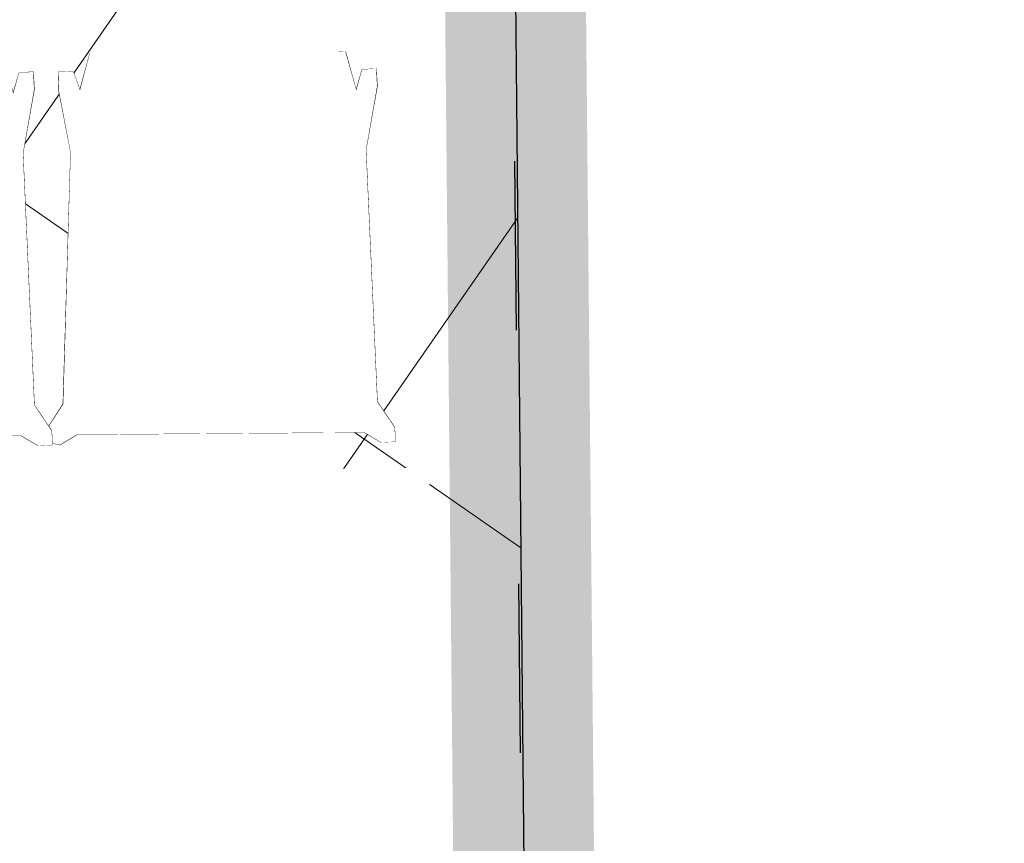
# Model space of a CAD drawing. Extents: x 8014 to 6635291, y -5609 to 5765892.
# Tile 60 of 158: x 6601167.27 to 6601168.66, y 5731804.82 to 5731805.98. Entities that reach past the tile are written whole.
import ezdxf

# ---------------------------------------------------------------- set-up
doc = ezdxf.new("R2010")
doc.units = 0
doc.header["$PDSIZE"] = 0.75
doc.linetypes.add('ACAD_ISO03W100', pattern=[30, 12, -18])
doc.linetypes.add('HIDDEN', pattern=[0.375, 0.25, -0.125])
doc.layers.get('0').update_dxf_attribs({"linetype": 'CONTINUOUS'})
doc.layers.get('Defpoints').update_dxf_attribs({"linetype": 'CONTINUOUS'})
for name, color, linetype in [('A-SZRAF- DROGI', 130, 'CONTINUOUS'), ('a_budynek', 10, 'CONTINUOUS'), ('a_chodnik', 31, 'CONTINUOUS'), ('a_zieleń', 80, 'CONTINUOUS'), ('Wymiarowanie', 7, 'CONTINUOUS')]:
    doc.layers.add(name, color=color, linetype=linetype)
doc.layers.add('AP_HATCH_DROGI', color=7, linetype='CONTINUOUS', lineweight=15, true_color=0x949494)
doc.layers.add('MEBLE PKN', color=7, linetype='CONTINUOUS', lineweight=20)
doc.layers.add('T_str.ochr.8m', color=40, linetype='HIDDEN', lineweight=60)
doc.styles.add('Romand', font='romand.shx', dxfattribs={"width": 0.8})
doc.styles.add('ROMANS', font='romans.shx', dxfattribs={"width": 0.7})
doc.dimstyles.new('DIM500', dxfattribs={"dimscale": 40, "dimtxt": 0.03, "dimasz": 0.01, "dimexe": 0, "dimexo": 0, "dimgap": 0.02, "dimtad": 1, "dimzin": 9, "dimdsep": 46, "dimtxsty": 'ROMANS', "dimblk": 'TICK1', "dimcen": 0, "dimse1": 1, "dimse2": 1, "dimclrd": 256, "dimclre": 7, "dimclrt": 6, "dimazin": 0, "dimtfac": 1, "dimtdec": 4, "dimtix": 1, "dimtmove": 2, "dimatfit": 3, "dimldrblk": 'TICK1', "dimfxl": 1, "dimtolj": 1, "dimtzin": 9, "dimarcsym": 0})

# ---------------------------------------------------------------- blocks, each defined once
blk = doc.blocks.new('TICK1')
at = {"color": 0}
for p, q in [((0, -1.4), (0, 1.4)), ((0, 1.110223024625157e-16), (-0.9999999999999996, 1.110223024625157e-16))]:
    blk.add_line(p, q, dxfattribs=at)
at = {"color": 2}
blk.add_line((-0.9999999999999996, -0.9999999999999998), (1, 1), dxfattribs=at)
blk = doc.blocks.new('*D86')
at = {"layer": 'Defpoints', "color": 0}
for p in [(6601183.709523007, 5731807.194782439), (6601167.964858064, 5731806.560914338), (6601167.99356836, 5731803.54587761)]:
    blk.add_point(p, dxfattribs=at)
at = {"layer": 'Wymiarowanie', "lineweight": -2}
blk.add_line((6601183.34285929, 5731803.692039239), (6601168.393550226, 5731803.549686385), dxfattribs=at)
at = {"layer": 'Wymiarowanie', "lineweight": -2, "xscale": 0.4, "yscale": 0.4, "zscale": 0.4}
for p, rotation in [((6601183.742841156, 5731803.695848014), 0.5455751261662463), ((6601167.99356836, 5731803.54587761), 180.5455751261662)]:
    blk.add_blockref('TICK1', p, dxfattribs=dict(at, rotation=rotation))
at = {"layer": 'Wymiarowanie', "color": 6, "insert": (6601175.854874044, 5731805.020799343), "char_height": 1.2, "attachment_point": 5, "rotation": 0.5455751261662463, "style": 'Romand'}
blk.add_mtext('\\A1;15.75', dxfattribs=at)
blk = doc.blocks.new('Z$W@#18078')
at = {"linetype": 'Continuous', "lineweight": 0}
for p, q in [((121.2145860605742, 52.87430174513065), (119.9638104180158, 54.96260511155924)), ((125.3526789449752, 52.88995703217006), (122.2077639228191, 54.98516300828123)), ((121.0425902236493, 51.01502562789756), (119.6002130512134, 53.42315517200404)), ((170.1353272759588, 53.13265084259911), (161.106101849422, 51.49785543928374)), ((172.6327333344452, 53.01920147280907), (170.1353272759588, 53.13265084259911)), ((121.0822666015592, 46.52608018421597), (121.136296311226, 52.87441639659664)), ((121.1058025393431, 46.51443393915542), (121.159820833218, 52.85811928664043)), ((121.159820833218, 52.85811928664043), (121.136296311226, 52.87441639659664)), ((121.136296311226, 52.87441639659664), (121.2145860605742, 52.87430174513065)), ((121.159820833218, 52.85811928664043), (121.2243129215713, 52.8579997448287)), ((161.4822621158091, 51.20570872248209), (121.2243129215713, 52.8579997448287)), ((161.106101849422, 51.49785543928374), (125.3526789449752, 52.88995703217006)), ((166.0494697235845, 51.15508195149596), (172.6327333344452, 53.01920147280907)), ((172.6327333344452, 53.01920147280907), (172.5251946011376, 51.01923266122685)), ((120.9707894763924, 10.20466600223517), (121.0425902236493, 51.01502562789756)), ((161.106101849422, 51.49785543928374), (161.470810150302, 51.21395340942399)), ((161.4055930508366, 49.21337687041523), (161.4760214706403, 50.49487381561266)), ((161.470810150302, 51.21395340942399), (161.5876151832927, 51.31978798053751)), ((161.4822621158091, 51.20570872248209), (161.470810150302, 51.21395340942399)), ((161.470810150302, 51.21395340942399), (161.5879001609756, 51.21245047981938)), ((161.4760214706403, 50.49487381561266), (161.4822621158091, 51.20570872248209)), ((162.3239936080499, 51.20298984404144), (161.5876151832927, 51.31978798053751)), ((161.5876151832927, 51.31978798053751), (162.0854438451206, 51.20606416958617)), ((161.5885114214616, 51.01241913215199), (161.5879001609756, 51.21245047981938)), ((161.5879001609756, 51.21245047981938), (162.0854438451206, 51.20606416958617)), ((162.0854438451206, 51.20606416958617), (172.8969337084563, 48.73639835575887)), ((166.0494697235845, 51.15508195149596), (162.3239936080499, 51.20298984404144)), ((169.88490482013, 50.09402648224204), (166.0494697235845, 51.15508195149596)), ((172.5251946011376, 51.01923266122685), (169.88490482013, 50.09402648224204)), ((161.4315401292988, 49.23483497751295), (161.4055930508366, 49.21337687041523)), ((161.4055930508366, 49.21337687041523), (161.4649634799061, 49.21094445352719)), ((161.4649634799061, 49.21094445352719), (161.4315401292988, 49.23483497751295)), ((161.4640149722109, 49.09070673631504), (161.4543578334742, 47.8665181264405)), ((161.4646242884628, 49.16794680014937), (161.4640149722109, 49.09070673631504)), ((161.4649634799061, 49.21094445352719), (161.4646242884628, 49.16794680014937)), ((161.5530142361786, 48.98924367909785), (161.4646242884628, 49.16794680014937)), ((161.4649634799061, 49.21094445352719), (161.5616785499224, 48.97936606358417)), ((161.5582651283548, 49.10243844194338), (161.4649634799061, 49.21094445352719)), ((161.6413953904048, 49.00576133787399), (161.5582651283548, 49.10243844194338)), ((175.0481297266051, 48.66564407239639), (169.88490482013, 50.09402648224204)), ((161.4543578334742, 47.8665181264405), (161.4431330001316, 46.44360047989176)), ((161.4543578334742, 47.8665181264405), (161.6048331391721, 42.93879252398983)), ((165.9464308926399, 48.27251764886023), (164.259717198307, 48.51744437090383)), ((169.5873004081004, 47.49918948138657), (165.9464308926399, 48.27251764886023)), ((172.8969337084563, 48.73639835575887), (173.0434249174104, 48.73154292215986)), ((172.8969337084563, 48.73639835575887), (173.1448690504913, 38.83768257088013)), ((173.0434249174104, 48.73154292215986), (173.1897757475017, 48.72696869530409)), ((173.1897757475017, 48.72696869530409), (173.3055599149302, 44.99681445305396)), ((173.1897757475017, 48.72696869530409), (173.2804557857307, 45.3544857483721)), ((173.1897757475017, 48.72696869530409), (175.0481297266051, 48.66564407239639)), ((175.0510516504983, 48.66483573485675), (174.9876896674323, 46.66212298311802)), ((175.0510516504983, 48.66483573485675), (175.0481297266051, 48.66564407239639)), ((121.0424678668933, 40.16480341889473), (121.0822666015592, 46.52608018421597)), ((121.0660151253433, 40.15776928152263), (121.1058025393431, 46.51443393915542)), ((161.4431330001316, 46.44360047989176), (161.4033455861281, 40.08693582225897)), ((174.9876896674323, 46.66212298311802), (174.5343390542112, 42.34596168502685)), ((174.538432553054, 44.67952566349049), (174.9876896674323, 46.66212298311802)), ((174.9876896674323, 46.66212298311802), (174.9310564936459, 14.36804881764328)), ((173.3055599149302, 44.99681445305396), (173.2804557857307, 45.3544857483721)), ((173.3055599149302, 44.99681445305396), (173.2928194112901, 44.894681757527)), ((173.2979334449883, 44.70449379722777), (173.3055599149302, 44.99681445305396)), ((173.3055599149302, 44.99681445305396), (173.3432518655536, 43.01909714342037)), ((173.4175940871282, 39.73320146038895), (174.538432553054, 44.67952566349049)), ((174.5343390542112, 42.34596168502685), (174.538432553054, 44.67952566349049)), ((161.6048331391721, 42.93879252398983), (161.7245738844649, 34.68835718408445)), ((173.3434943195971, 43.00806724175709), (173.3432518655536, 43.01909714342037)), ((173.3439675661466, 42.98653795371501), (173.3434833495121, 43.00450169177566)), ((173.3439675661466, 42.98653795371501), (173.3438783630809, 42.98384280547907)), ((173.3442942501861, 42.97441844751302), (173.3438783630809, 42.98384280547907)), ((173.3446882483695, 42.95375213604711), (173.3442942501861, 42.97441844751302)), ((173.4245283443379, 38.76591482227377), (173.3446882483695, 42.95375213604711)), ((174.5343390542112, 42.34596168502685), (173.4930003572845, 32.43181212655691)), ((173.4088365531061, 40.5791166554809), (173.4175940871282, 39.73320146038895)), ((121.0169126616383, 33.79570084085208), (121.0424678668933, 40.16480341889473)), ((121.0404713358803, 33.79331756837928), (121.0660151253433, 40.15776928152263)), ((161.4033455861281, 40.08693582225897), (161.3778017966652, 33.72248410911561)), ((173.4177293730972, 39.71149253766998), (173.4175940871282, 39.73320146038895)), ((173.4232682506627, 39.18376305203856), (173.4177293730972, 39.71149253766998)), ((173.4232682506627, 39.18376305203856), (173.461613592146, 36.82419243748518)), ((173.4310583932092, 38.42439861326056), (173.4232682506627, 39.18376305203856)), ((173.1448690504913, 38.83768257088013), (173.1660459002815, 34.64376541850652)), ((173.4245283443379, 38.76591482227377), (173.4310583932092, 38.42439861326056)), ((173.4312288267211, 38.41292793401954), (173.461613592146, 36.82419243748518)), ((173.4466548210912, 36.91928551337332), (173.4312288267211, 38.41292793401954)), ((173.1660459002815, 34.64376541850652), (173.4380338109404, 36.65023956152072)), ((173.4370462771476, 36.64295445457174), (173.481537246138, 30.55239527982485)), ((173.4380338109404, 36.65023956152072), (173.4486264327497, 36.7283820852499)), ((173.4380338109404, 36.65023956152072), (173.4689912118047, 34.32127352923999)), ((173.4466548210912, 36.91928551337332), (173.4486264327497, 36.7283820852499)), ((173.461613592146, 36.82419243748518), (173.4466548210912, 36.91928551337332)), ((173.4486264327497, 36.7283820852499), (173.461613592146, 36.82419243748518)), ((173.4486264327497, 36.7283820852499), (173.4665720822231, 34.99077573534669)), ((173.461613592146, 36.82419243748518), (173.4665720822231, 34.99077573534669)), ((173.4665720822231, 34.99077573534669), (173.4863597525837, 32.95441157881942)), ((173.4665720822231, 34.99077573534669), (173.4813257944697, 30.51772704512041)), ((121.0057687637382, 27.42396614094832), (121.0169126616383, 33.79570084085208)), ((121.0293389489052, 27.42627249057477), (121.0404713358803, 33.79331756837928)), ((161.3778017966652, 33.72248410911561), (161.3666693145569, 27.35540027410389)), ((161.7245738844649, 34.68835718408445), (161.7100565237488, 26.43697239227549)), ((173.1660459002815, 34.64376541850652), (173.1948237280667, 28.93584769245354)), ((173.1660459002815, 34.64376541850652), (173.4651582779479, 29.00081897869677)), ((173.4693648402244, 34.21024421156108), (173.4689912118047, 34.32127352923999)), ((173.4816253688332, 30.56684330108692), (173.4693648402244, 34.21024421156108)), ((173.4930003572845, 32.43181212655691), (173.4816253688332, 30.56684330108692)), ((173.4916095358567, 32.56648082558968), (173.4863597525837, 32.95441157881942)), ((173.4916095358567, 32.56648082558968), (173.4930003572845, 32.43181212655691)), ((173.4651582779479, 29.00081897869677), (173.4794846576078, 30.21633759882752)), ((173.4794846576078, 30.21633759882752), (173.4713451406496, 28.88409985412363)), ((173.4794846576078, 30.21633759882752), (173.4819150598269, 30.39737633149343)), ((173.4794846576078, 30.21633759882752), (173.4834509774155, 28.74987173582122)), ((173.4797215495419, 30.40855011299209), (173.4797917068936, 30.4654753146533)), ((173.4819150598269, 30.39737633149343), (173.4797215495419, 30.40855011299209)), ((173.4817961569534, 30.51248731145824), (173.4797917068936, 30.4654753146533)), ((173.4816253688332, 30.56684330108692), (173.4813257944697, 30.51772704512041)), ((173.4813257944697, 30.51772704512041), (173.4817961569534, 30.51248731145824)), ((174.4938050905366, 19.23893240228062), (173.4817961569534, 30.51248731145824)), ((173.4834509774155, 28.74987173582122), (173.4819150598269, 30.39737633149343)), ((173.1948237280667, 28.93584769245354), (173.0468078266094, 19.03500259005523)), ((173.4588123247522, 26.83286714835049), (173.4713451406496, 28.88409985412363)), ((173.4837193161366, 28.65065896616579), (173.4588123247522, 26.83286714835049)), ((173.4651582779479, 29.00081897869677), (173.4713451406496, 28.88409985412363)), ((173.4837193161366, 28.65065896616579), (173.4700015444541, 28.66420050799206)), ((173.4713451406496, 28.88409985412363), (173.4837193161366, 28.65065896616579)), ((173.4834509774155, 28.74987173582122), (173.4837193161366, 28.65065896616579)), ((121.0088939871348, 21.05483192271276), (121.0057687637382, 27.42396614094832)), ((121.0324754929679, 21.0617503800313), (121.0293389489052, 27.42627249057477)), ((161.3666693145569, 27.35540027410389), (161.3698059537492, 20.99091692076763)), ((173.4587638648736, 26.82963881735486), (173.4568045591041, 26.50424444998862)), ((173.4587638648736, 26.82963881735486), (173.4588123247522, 26.83286714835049)), ((161.7100565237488, 26.43697239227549), (161.5612869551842, 18.18704109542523)), ((173.4568045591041, 26.50424444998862), (173.3939769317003, 22.10213507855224)), ((173.4568045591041, 26.50424444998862), (173.443232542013, 24.28283350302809)), ((173.443232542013, 24.28283350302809), (173.3939769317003, 22.10213507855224)), ((174.490411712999, 17.30448368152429), (173.443232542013, 24.28283350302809)), ((121.026300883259, 14.69341171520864), (121.0088939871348, 21.05483192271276)), ((121.0498939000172, 14.70501979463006), (121.0324754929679, 21.0617503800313)), ((161.3698059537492, 20.99091692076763), (161.3872242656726, 14.63414757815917)), ((173.3759212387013, 21.30274529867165), (173.3628448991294, 20.72305391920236)), ((173.3826128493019, 21.27290686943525), (173.3717279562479, 20.47861736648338)), ((173.3929767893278, 22.02915547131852), (173.3759212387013, 21.30274529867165)), ((173.3759212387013, 21.30274529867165), (173.3826128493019, 21.27290686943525)), ((173.3929767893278, 22.02915547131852), (173.3826128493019, 21.27290686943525)), ((173.3826128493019, 21.27290686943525), (174.4887207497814, 16.34052326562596)), ((173.3929767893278, 22.02915547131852), (173.3935584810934, 22.08360897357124)), ((173.3935584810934, 22.08360897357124), (173.3939769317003, 22.10213507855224)), ((173.3717279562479, 20.47861736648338), (173.3166449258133, 18.67138713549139)), ((173.3550878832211, 20.36860128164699), (173.3166449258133, 18.67138713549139)), ((173.3550878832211, 20.36860128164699), (173.3558144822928, 20.37340520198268)), ((173.3717279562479, 20.47861736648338), (173.3557273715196, 20.40752665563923)), ((173.3558144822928, 20.37340520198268), (173.3717279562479, 20.47861736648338)), ((173.3567451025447, 20.42685988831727), (173.3581605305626, 20.47531292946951)), ((173.3581605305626, 20.47531292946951), (173.358225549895, 20.47812784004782)), ((173.3642012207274, 20.68573179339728), (173.358225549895, 20.47812784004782)), ((173.3628448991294, 20.72305391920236), (173.3642012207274, 20.68573179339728)), ((173.3642012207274, 20.68573179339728), (173.3717279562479, 20.47861736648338)), ((161.5612869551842, 18.18704109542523), (161.3932722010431, 13.25331389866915)), ((173.0468078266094, 19.03500259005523), (172.8329262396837, 12.30110972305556)), ((173.3125721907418, 18.49441631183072), (173.1314130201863, 12.49566433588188)), ((173.3125721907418, 18.49441631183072), (173.2593687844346, 16.1358118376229)), ((173.3125721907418, 18.49441631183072), (173.3142828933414, 18.57025489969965)), ((173.3142828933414, 18.57025489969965), (173.3163746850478, 18.63983851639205)), ((173.3163746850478, 18.63983851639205), (173.3166449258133, 18.67138713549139)), ((174.490411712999, 17.30448368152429), (174.4938050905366, 19.23893240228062)), ((174.9310564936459, 14.36804881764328), (174.4938050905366, 19.23893240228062)), ((174.9310564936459, 14.36804881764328), (174.490411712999, 17.30448368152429)), ((173.2593687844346, 16.1358118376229), (173.1314130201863, 12.49566433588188)), ((174.4860860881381, 14.83859258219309), (173.2593687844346, 16.1358118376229)), ((174.4860860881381, 14.83859258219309), (174.4887207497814, 16.34052326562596)), ((174.4887207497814, 16.34052326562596), (174.9310564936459, 14.36804881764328)), ((121.0580023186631, 8.344947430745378), (121.026300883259, 14.69341171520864)), ((121.0816067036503, 8.361186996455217), (121.0498939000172, 14.70501979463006)), ((161.3872242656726, 14.63414757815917), (161.3932722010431, 13.25331389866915)), ((174.9310564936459, 14.36804881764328), (174.4860860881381, 14.83859258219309)), ((174.9310564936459, 14.36804881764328), (174.9873769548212, 12.36511981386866)), ((161.3932722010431, 13.25331389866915), (161.3988739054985, 11.97436138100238)), ((164.2397669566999, 12.57857472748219), (165.8841405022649, 12.78941761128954)), ((169.5114237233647, 13.54656145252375), (165.8841405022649, 12.78941761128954)), ((161.3673521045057, 11.86556379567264), (161.3399633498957, 11.86454057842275)), ((161.4058054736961, 10.58279150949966), (161.3399633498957, 11.86454057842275)), ((161.3993451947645, 11.86675902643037), (161.3673521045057, 11.86556379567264)), ((161.3679839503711, 11.84450885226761), (161.3993451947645, 11.86675902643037)), ((161.3988739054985, 11.97436138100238), (161.4867562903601, 12.13819134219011)), ((161.3988739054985, 11.97436138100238), (161.3993451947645, 11.86675902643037)), ((161.492503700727, 11.99140534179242), (161.3993451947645, 11.86675902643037)), ((161.5739463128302, 12.10037576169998), (161.492503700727, 11.99140534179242)), ((172.8329262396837, 12.30110972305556), (161.5168061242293, 10.2270796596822)), ((169.4985665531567, 10.86743764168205), (174.9873769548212, 12.36511981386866)), ((172.9794400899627, 12.30547850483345), (172.8329262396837, 12.30110972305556)), ((173.1254265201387, 12.30925128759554), (172.9794400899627, 12.30547850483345)), ((174.9873769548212, 12.36511981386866), (173.1254265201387, 12.30925128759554)), ((173.1254265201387, 12.30925128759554), (173.1272796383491, 12.35158447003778)), ((173.1282062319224, 12.38913921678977), (173.1272796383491, 12.35158447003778)), ((173.1282062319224, 12.38913921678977), (173.1305082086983, 12.44407991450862)), ((173.1314130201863, 12.49566433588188), (173.1305082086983, 12.44407991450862)), ((119.5200137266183, 7.801641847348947), (120.9707894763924, 10.20466600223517)), ((161.4097967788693, 9.871950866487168), (121.1460987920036, 8.36106745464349)), ((161.3981493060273, 9.863704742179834), (165.9769034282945, 9.906513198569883)), ((161.3981493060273, 9.863704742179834), (161.4097967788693, 9.871950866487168)), ((161.4097138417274, 9.886721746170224), (161.4058054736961, 10.58279150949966)), ((161.5632124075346, 10.19223138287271), (161.4097138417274, 9.886721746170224)), ((161.4097967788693, 9.871950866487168), (161.4097138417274, 9.886721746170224)), ((161.5632124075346, 10.19223138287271), (165.9769034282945, 9.906513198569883)), ((165.9769034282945, 9.906513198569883), (169.4985665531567, 10.86743764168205)), ((172.5537496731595, 8.019277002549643), (165.9769034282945, 9.906513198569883)), ((169.4985665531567, 10.86743764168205), (172.4532393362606, 10.01960145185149)), ((172.4532393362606, 10.01960145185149), (172.5537496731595, 8.019277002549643)), ((125.2744273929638, 8.314618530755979), (161.0323605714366, 9.58111128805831)), ((161.0323605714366, 9.58111128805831), (170.0559632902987, 7.914619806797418)), ((119.5200137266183, 7.801641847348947), (119.6002130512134, 5.800456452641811)), ((119.6002130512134, 5.800456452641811), (121.136292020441, 8.344813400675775)), ((121.0816067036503, 8.361186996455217), (121.0580023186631, 8.344947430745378)), ((121.136292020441, 8.344813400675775), (121.0580023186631, 8.344947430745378)), ((121.1460987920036, 8.36106745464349), (121.0816067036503, 8.361186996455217)), ((121.5984421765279, 5.884189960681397), (125.2744273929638, 8.314618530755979)), ((170.0559632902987, 7.914619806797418), (172.5537496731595, 8.019277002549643)), ((119.6002130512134, 5.800456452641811), (121.5984421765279, 5.884189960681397))]:
    blk.add_line(p, q, dxfattribs=at)
blk.add_lwpolyline([(119.6002130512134, 53.42315517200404), (119.9638104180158, 54.96260511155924), (122.2077639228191, 54.98516300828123)])
blk.add_wipeout([(56.986033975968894, 59.70880202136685), (115.84579791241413, 59.70880202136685), (115.84579791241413, 1.0106904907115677), (56.986033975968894, 1.0106904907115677)])
blk.add_wipeout([(172.5251946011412, 51.01923266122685), (172.63273333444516, 53.01920147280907), (170.13532727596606, 53.132650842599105), (161.10610184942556, 51.49785543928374), (125.35267894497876, 52.88995703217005), (122.2077639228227, 54.985163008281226), (119.96381041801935, 54.96260511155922), (119.60021305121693, 53.42315517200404), (121.04259022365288, 51.01502562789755), (120.97078947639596, 10.204666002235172), (119.52001372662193, 7.801641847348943), (119.60021305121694, 5.800456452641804), (121.59844217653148, 5.88418996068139), (125.27442739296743, 8.314618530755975), (161.0323605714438, 9.581111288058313), (170.05596329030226, 7.914619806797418), (172.55374967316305, 8.01927700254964), (172.45323933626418, 10.019601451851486), (169.4985665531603, 10.867437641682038), (174.9873769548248, 12.36511981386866), (175.0481297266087, 48.665644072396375), (169.88490482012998, 50.09402648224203)])
blk = doc.blocks.new('*U97')
at = {"xscale": -1, "rotation": 180}
blk.add_blockref('Z$W@#18078', (-165.2590884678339, -11.5373294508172), dxfattribs=at)
blk.add_blockref('Z$W@#18078', (-165.2590884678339, -60.23544098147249), dxfattribs=at)
at = {"layer": 'Defpoints', "linetype": 'ACAD_ISO03W100', "ltscale": 2}
blk.add_lwpolyline([(-209.9999999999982, 0), (209.9999999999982, 0), (209.9999999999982, -250), (-209.9999999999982, -250)], close=True, dxfattribs=at)
blk = doc.blocks.new('*D102')
at = {"layer": 'Defpoints', "color": 0}
for p in [(6601170.863178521, 5731808.853257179), (6601167.983182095, 5731808.825880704), (6601168.102336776, 5731796.312748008)]:
    blk.add_point(p, dxfattribs=at)
at = {"layer": 'Wymiarowanie', "lineweight": -2}
blk.add_line((6601170.978322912, 5731796.740104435), (6601170.866980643, 5731808.45327525), dxfattribs=at)
at = {"layer": 'Wymiarowanie', "lineweight": -2, "xscale": 0.4, "yscale": 0.4, "zscale": 0.4}
for p, rotation in [((6601170.863178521, 5731808.853257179), 90.54462195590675), ((6601170.982125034, 5731796.340122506), 270.5446219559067)]:
    blk.add_blockref('TICK1', p, dxfattribs=dict(at, rotation=rotation))
at = {"layer": 'Wymiarowanie', "color": 6, "insert": (6601172.322588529, 5731802.609997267), "char_height": 1.2, "attachment_point": 5, "rotation": 270.54462195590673, "style": 'Romand'}
blk.add_mtext('\\A1;12.51', dxfattribs=at)

msp = doc.modelspace()

# ---------------------------------------------------------------- hatches: boundary and pattern name
at = {"layer": 'A-SZRAF- DROGI', "linetype": 'ByBlock', "lineweight": 0}
h = msp.add_hatch(dxfattribs=at)
h.set_pattern_fill('ANSI37', color=253, scale=3, style=0)
h.set_pattern_definition([(45, (3365827.470421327, 2822255.75228963), (-0.2651650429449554, 0.2651650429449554), []), (135, (3365827.470421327, 2822255.75228963), (-0.2651650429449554, -0.2651650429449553), [])])
h.paths.add_polyline_path([(6601164.801, 5731825.446), (6601168.790559, 5731826.947746), (6601168.820585, 5731824.474329), (6601166.454, 5731823.503)])
edge = h.paths.add_edge_path()
edge.add_line((6601172.476, 5731825.895), (6601172.4105, 5731828.025676))
edge.add_line((6601172.4105, 5731828.025676), (6601173.992, 5731828.189))
edge.add_arc((6601186.03492027, 5732243.680015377), 415.665509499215, 268.3397586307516, 269.9116548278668)
edge.add_line((6601185.394, 5731828.015), (6601205.043, 5731828.193))
edge.add_line((6601205.043, 5731828.193), (6601225.2324, 5731828.343))
edge.add_line((6601225.2324, 5731828.343), (6601245.168, 5731828.586))
edge.add_line((6601245.168, 5731828.586), (6601245.54301782, 5731828.590239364))
edge.add_line((6601245.54301782, 5731828.590239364), (6601246.883624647, 5731826.593755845))
edge.add_line((6601246.883624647, 5731826.593755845), (6601221.789705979, 5731826.309230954))
edge.add_line((6601221.789705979, 5731826.309230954), (6601205.136, 5731826.031))
edge.add_line((6601205.136, 5731826.031), (6601185.273, 5731825.848))
edge.add_line((6601185.273, 5731825.848), (6601173.834, 5731826.053))
edge.add_line((6601173.834, 5731826.053), (6601172.476, 5731825.895))
edge = h.paths.add_edge_path()
edge.add_line((6601111.994, 5731733.86), (6601109.203, 5731750.836))
edge.add_line((6601109.203, 5731750.836), (6601106.88, 5731760.994))
edge.add_line((6601106.88, 5731760.994), (6601102.557, 5731779.174))
edge.add_line((6601102.557, 5731779.174), (6601096.809, 5731802.335))
edge.add_line((6601096.809, 5731802.335), (6601093.3935, 5731815.0755))
edge.add_arc((6601112.890643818, 5731821.406846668), 20.49937969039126, 186.6456011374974, 197.9902726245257, ccw=False)
edge.add_arc((6601104.100382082, 5731821.197027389), 11.77172068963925, 157.093056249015, 190.5856574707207, ccw=False)
edge.add_line((6601093.257, 5731825.779000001), (6601095.519, 5731824.743))
edge.add_line((6601095.519, 5731824.743), (6601101.325, 5731802.801))
edge.add_line((6601101.325, 5731802.801), (6601106.886, 5731780.522))
edge.add_line((6601106.886, 5731780.522), (6601111.376, 5731762.136))
edge.add_line((6601111.376, 5731762.136), (6601116.585, 5731733.745))
edge.add_line((6601116.585, 5731733.745), (6601117.929, 5731724.497))
edge.add_line((6601117.929, 5731724.497), (6601120.174581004, 5731712.998631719))
edge.add_line((6601120.174581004, 5731712.998631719), (6601122.073782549, 5731714.127215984))
edge.add_line((6601122.073782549, 5731714.127215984), (6601119.954, 5731724.963))
edge.add_line((6601119.954, 5731724.963), (6601118.634, 5731734.045))
edge.add_line((6601118.634, 5731734.045), (6601113.329, 5731762.836))
edge.add_line((6601113.329, 5731762.836), (6601108.915, 5731781.012))
edge.add_line((6601108.915, 5731781.012), (6601103.286, 5731803.464))
edge.add_line((6601103.286, 5731803.464), (6601098.333, 5731822.44))
edge.add_line((6601098.333, 5731822.44), (6601100.26, 5731826.8))
edge.add_line((6601100.26, 5731826.8), (6601104.18, 5731826.61))
edge.add_line((6601104.18, 5731826.61), (6601124.59, 5731825.705))
edge.add_arc((6601125.610328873, 5731847.683485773), 22.00215689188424, 254.8648362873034, 267.34201003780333, ccw=False)
edge.add_line((6601119.865631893, 5731826.444527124), (6601114.201632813, 5731827.976553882))
edge.add_arc((6601110.333611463, 5731814.50400797), 14.01681427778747, 73.98101766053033, 84.72925958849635)
edge.add_line((6601111.621225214, 5731828.46155551), (6601104.31, 5731828.801))
edge.add_line((6601104.31, 5731828.801), (6601098.736000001, 5731829.044))
edge.add_arc((6601099.467862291, 5731836.320540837), 7.313252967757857, 237.4214308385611, 264.25660123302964, ccw=False)
edge.add_line((6601095.530000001, 5731830.158), (6601092.874, 5731826.011))
edge.add_arc((6601101.918260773, 5731821.943692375), 9.916735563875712, 155.7860047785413, 175.0173574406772)
edge.add_arc((6601112.859662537, 5731821.4016454), 20.86790340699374, 176.1439813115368, 198.0522861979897)
edge.add_line((6601093.019, 5731814.935), (6601096.416, 5731802.213))
edge.add_line((6601096.416, 5731802.213), (6601102.139, 5731779.125))
edge.add_line((6601102.139, 5731779.125), (6601106.492, 5731760.912))
edge.add_line((6601106.492, 5731760.912), (6601108.825, 5731750.719))
edge.add_line((6601108.825, 5731750.719), (6601111.607, 5731733.785))
edge.add_line((6601111.607, 5731733.785), (6601115.11, 5731713.014))
edge.add_line((6601115.11, 5731713.014), (6601115.782940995, 5731710.388937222))
edge.add_line((6601115.782940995, 5731710.388937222), (6601116.122591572, 5731710.590771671))
edge.add_line((6601116.122591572, 5731710.590771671), (6601115.488, 5731713.094))
edge.add_line((6601115.488, 5731713.094), (6601113.741, 5731723.477))
edge.add_line((6601113.741, 5731723.477), (6601111.994, 5731733.86))
at = {"layer": 'a_chodnik', "lineweight": 13, "transparency": 33554687}
h = msp.add_hatch(dxfattribs=at)
h.set_pattern_fill('ANSI37-METRIC', color=256, scale=0.1999999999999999, angle=280.2340517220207, style=0)
h.set_pattern_definition([(325.2406736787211, (6604551.58258656, 5730645.887596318), (0.3620328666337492, 0.5216868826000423), []), (55.24067367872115, (6604551.58258656, 5730645.887596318), (-0.5216868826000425, 0.362032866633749), [])])
h.paths.add_polyline_path([(6601184.718209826, 5731806.288503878), (6601184.811686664, 5731796.468651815, -0.414209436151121), (6601183.821264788, 5731795.459178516), (6601180.533091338, 5731795.427831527), (6601179.940215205, 5731796.425472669), (6601183.811721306, 5731796.462338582), (6601183.712477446, 5731806.884519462)])
h.paths.add_polyline_path([(6601177.447741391, 5731795.398418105), (6601169.101942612, 5731795.318855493, -0.4088541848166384), (6601165.033847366, 5731799.300274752), (6601164.951244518, 5731807.974885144, -0.336575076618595), (6601167.945302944, 5731809.825565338), (6601183.682951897, 5731809.976971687, -0.3189819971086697), (6601184.633546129, 5731809.315496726), (6601183.694444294, 5731808.778286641), (6601183.692566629, 5731808.975471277), (6601167.943280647, 5731808.825500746), (6601168.062435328, 5731796.312368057), (6601178.023179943, 5731796.407217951)])
at = {"layer": 'a_zieleń', "transparency": 33554687}
h = msp.add_hatch(dxfattribs=at)
h.set_pattern_fill('ANSI31', color=256, scale=2, angle=0.5415578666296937)
h.set_pattern_definition([(45.5415578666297, (6600987.53512271, 5732094.771343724), (-0.1784396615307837, 0.1750979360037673), [])])
edge = h.paths.add_edge_path()
edge.add_line((6601184.522925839, 5731785.715408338), (6601184.766921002, 5731785.473322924))
edge.add_line((6601184.766921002, 5731785.473322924), (6601208.79, 5731802.27))
edge.add_line((6601208.79, 5731802.27), (6601211.05, 5731814.48))
edge.add_line((6601211.05, 5731814.48), (6601142.150843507, 5731813.822858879))
edge.add_arc((6601143.69840858, 5731819.101553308), 5.500870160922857, 253.6603434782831, 270.5475106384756)
edge.add_line((6601143.750973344, 5731813.6009343), (6601191.033618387, 5731814.053326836))
edge.add_arc((6601191.121506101, 5731812.113382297), 1.941934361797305, 359.83740764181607, 92.59396805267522, ccw=False)
edge.add_line((6601193.063432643, 5731812.107871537), (6601193.07399525, 5731811.003901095))
edge.add_line((6601193.07399525, 5731811.003901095), (6601197.383252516, 5731811.044963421))
edge.add_line((6601197.383252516, 5731811.044963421), (6601197.425292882, 5731806.620725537))
edge.add_line((6601197.425292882, 5731806.620725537), (6601199.73158594, 5731806.642472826))
edge.add_line((6601199.73158594, 5731806.642472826), (6601199.802988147, 5731799.171269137))
edge.add_line((6601199.802988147, 5731799.171269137), (6601197.516155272, 5731797.164784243))
edge.add_line((6601197.516155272, 5731797.164784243), (6601194.215775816, 5731797.133052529))
edge.add_line((6601194.215775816, 5731797.133052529), (6601194.250820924, 5731793.47024802))
edge.add_arc((6601191.537576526, 5731793.658273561), 2.719751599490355, 281.08944697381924, 356.0357887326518, ccw=False)
edge.add_line((6601192.060696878, 5731790.989304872), (6601185.152182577, 5731786.155675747))
edge.add_arc((71774552.68679601, -87417922.68084788), 113685689.9179969, 124.9790439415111, 124.9790443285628)
h.paths.add_polyline_path([(6601204.905956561, 5731809.178180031), (6601202.576515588, 5731808.578882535), (6601203.741236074, 5731808.878531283)], flags=16)
h = msp.add_hatch(dxfattribs=at)
h.set_pattern_fill('ANSI31', color=256, scale=2, angle=0.5415578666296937)
h.set_pattern_definition([(45.54817982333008, (6607983.673137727, 5729436.441197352), (-0.1784598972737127, 0.175077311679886), [])])
edge = h.paths.add_edge_path()
edge.add_line((6601132.28887818, 5731807.911557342), (6601127.080955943, 5731807.902463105))
edge.add_line((6601127.080955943, 5731807.902463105), (6601127.042433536, 5731806.545763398))
edge.add_line((6601127.042433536, 5731806.545763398), (6601125.024000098, 5731806.574521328))
edge.add_line((6601125.024000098, 5731806.574521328), (6601123.865375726, 5731808.178802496))
edge.add_line((6601123.865375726, 5731808.178802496), (6601123.892619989, 5731810.090996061))
edge.add_line((6601123.892619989, 5731810.090996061), (6601127.092295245, 5731810.045408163))
edge.add_line((6601127.092295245, 5731810.045408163), (6601127.07886047, 5731809.102461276))
edge.add_line((6601127.07886047, 5731809.102461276), (6601132.973334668, 5731809.112754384))
edge.add_arc((6601141.258670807, 5731812.627467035), 8.999999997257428, 180.5464351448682, 202.9870849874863, ccw=False)
edge.add_line((6601132.259080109, 5731812.541634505), (6601132.247761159, 5731813.728432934))
edge.add_line((6601132.247761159, 5731813.728432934), (6601119.83, 5731813.61))
edge.add_line((6601119.83, 5731813.61), (6601154.4, 5731764.22))
edge.add_line((6601154.4, 5731764.22), (6601170.421137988, 5731775.462184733))
edge.add_line((6601170.421137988, 5731775.462184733), (6601167.795630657, 5731776.94312949))
edge.add_line((6601167.795630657, 5731776.94312949), (6601164.951398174, 5731771.897198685))
edge.add_line((6601164.951398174, 5731771.897198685), (6601163.57632974, 5731771.285145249))
edge.add_line((6601163.57632974, 5731771.285145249), (6601148.409338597, 5731779.830782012))
edge.add_line((6601148.409338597, 5731779.830782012), (6601150.867544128, 5731784.186563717))
edge.add_arc((6601153.830783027, 5731789.327859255), 5.934113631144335, 214.9282003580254, 240.0425568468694, ccw=False)
edge.add_line((6601148.96558026, 5731785.930285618), (6601146.46801821, 5731789.497160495))
edge.add_line((6601146.46801821, 5731789.497160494), (6601142.298628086, 5731786.729162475))
edge.add_line((6601142.298628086, 5731786.729162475), (6601135.134562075, 5731796.97315696))
edge.add_line((6601135.134562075, 5731796.97315696), (6601132.678694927, 5731795.250945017))
edge.add_line((6601132.678694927, 5731795.250945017), (6601128.604672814, 5731801.064981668))
edge.add_line((6601128.604672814, 5731801.064981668), (6601130.241763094, 5731802.2116806))
edge.add_line((6601130.241763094, 5731802.2116806), (6601128.230332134, 5731805.075452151))
edge.add_line((6601128.230332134, 5731805.075452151), (6601132.288878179, 5731807.911557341))
h.paths.add_polyline_path([(6601124.087608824, 5731807.273295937), (6601122.407785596, 5731810.036661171), (6601124.012220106, 5731807.36403475), (6601124.444687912, 5731807.376661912)])
at = {"layer": 'AP_HATCH_DROGI', "transparency": 33554687}
h = msp.add_hatch(dxfattribs=at)
h.set_pattern_fill('ANSI37', color=8, scale=0.4, style=0)
h.set_pattern_definition([(45, (-235.1363771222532, -0.007408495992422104), (-0.8980256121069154, 0.8980256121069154), []), (135, (-235.1363771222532, -0.007408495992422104), (-0.8980256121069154, -0.8980256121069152), [])])
h.paths.add_polyline_path([(6601193.249542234, 5731793.599106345), (6601193.023173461, 5731793.157140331), (6601192.537164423, 5731792.545996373), (6601191.365211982, 5731791.715704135), (6601183.212684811, 5731786.011685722), (6601182.497746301, 5731785.59703122), (6601181.617589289, 5731785.472365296), (6601180.787473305, 5731785.553877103), (6601179.223053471, 5731786.31994221), (6601177.752199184, 5731787.151714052), (6601177.339079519, 5731787.292707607), (6601176.353805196, 5731787.380852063), (6601169.258341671, 5731787.337031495), (6601168.753547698, 5731787.164823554), (6601168.391850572, 5731786.815376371), (6601168.269527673, 5731786.161551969), (6601168.290580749, 5731783.987948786), (6601168.488974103, 5731783.423273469), (6601168.945697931, 5731783.165323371), (6601175.69063093, 5731779.256652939), (6601170.30296666, 5731775.521471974), (6601167.794910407, 5731776.936167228), (6601167.128955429, 5731777.163692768), (6601166.526245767, 5731776.961653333), (6601165.767206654, 5731775.783688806), (6601163.33174438, 5731771.472463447), (6601149.285564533, 5731779.333072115), (6601151.242391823, 5731782.823348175, 0.4126509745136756), (6601150.866490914, 5731784.182768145, -0.1085287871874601), (6601148.96558026, 5731785.930285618), (6601146.409825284, 5731789.580268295, 0.3525795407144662), (6601145.069900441, 5731789.886280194), (6601141.732827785, 5731787.547236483), (6601129.630619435, 5731804.831204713), (6601132.978262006, 5731807.182528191, 0.4134176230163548), (6601133.224768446, 5731808.57313886, -0.1152150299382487), (6601132.259080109, 5731812.541634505), (6601132.249191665, 5731813.578443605), (6601191.12157696, 5731814.047908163), (6601191.993802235, 5731813.804172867), (6601192.465289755, 5731813.507952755), (6601192.845826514, 5731812.99932286), (6601193.051446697, 5731812.404393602), (6601193.047141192, 5731810.787722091), (6601189.71617973, 5731810.759041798), (6601189.71617973, 5731810.476779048), (6601189.478657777, 5731810.589941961), (6601189.137921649, 5731810.649778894), (6601188.638827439, 5731810.516336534), (6601188.455564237, 5731810.361099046), (6601188.183916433, 5731809.949719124), (6601188.300918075, 5731797.719288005), (6601188.593649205, 5731797.284428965), (6601189.24852946, 5731797.040421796), (6601189.730764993, 5731797.164266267), (6601189.9472133, 5731797.324671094), (6601190.197602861, 5731797.731115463, -0.05991203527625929), (6601190.100695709, 5731797.525527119), (6601190.166834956, 5731797.525527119), (6601193.211719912, 5731797.5521764), (6601193.249542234, 5731793.599106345)], is_closed=False)
h.paths.add_polyline_path([(6601150.891862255, 5731811.46124344), (6601160.891791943, 5731811.516907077), (6601161.10822189, 5731789.159091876), (6601151.108690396, 5731789.062293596)], flags=16)
h.paths.add_polyline_path([(6601183.692642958, 5731809.969609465), (6601184.392950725, 5731809.683450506), (6601184.692597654, 5731808.979128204), (6601184.811738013, 5731796.463292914), (6601184.682850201, 5731795.960525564), (6601184.52561327, 5731795.751385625), (6601184.137843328, 5731795.50636878), (6601183.821335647, 5731795.45177002), (6601168.207583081, 5731795.409667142), (6601167.268951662, 5731795.745236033), (6601166.254055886, 5731796.470527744), (6601165.426889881, 5731797.629044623), (6601165.163207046, 5731798.3539978), (6601165.033918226, 5731799.292866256), (6601165.009865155, 5731801.818820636), (6601164.931315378, 5731807.967476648), (6601165.324893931, 5731808.648588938), (6601165.820058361, 5731809.170203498), (6601166.435272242, 5731809.557882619), (6601167.143473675, 5731809.853225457)], flags=16)

# ---------------------------------------------------------------- linework, layer by layer
at = {"layer": 'a_budynek'}
msp.add_lwpolyline([(6601183.692566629, 5731808.975471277), (6601167.943280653, 5731808.825500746), (6601168.062435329, 5731796.312368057), (6601183.81172131, 5731796.462338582)], close=True, dxfattribs=at)

# ---------------------------------------------------------------- next in the draw order: block references
at = {"layer": 'MEBLE PKN', "xscale": -0.009999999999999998, "yscale": 0.01, "zscale": 0.01, "rotation": 270.5455751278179}
msp.add_blockref('*U97', (6601167.968504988, 5731805.844345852), dxfattribs=at)

# ---------------------------------------------------------------- next in the draw order: linework, layer by layer
at = {"layer": 'a_budynek', "const_width": 0.2}
msp.add_lwpolyline([(6601167.943280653, 5731808.825500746), (6601183.692566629, 5731808.975471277), (6601183.811721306, 5731796.462338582), (6601168.062435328, 5731796.312368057), (6601167.943280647, 5731808.825500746)], dxfattribs=at)
at = {"layer": 'T_str.ochr.8m', "color": 202, "ltscale": 2, "elevation": 1.422323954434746e-09}
msp.add_lwpolyline([(6601175.396192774, 5731816.72219358, -0.3015367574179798), (6601203.187177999, 5731798.325885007, -0.2178183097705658), (6601203.187178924, 5731773.094509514, -0.301537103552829), (6601175.396200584, 5731754.698210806), (6601169.235031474, 5731754.698423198, -0.301372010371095), (6601141.463049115, 5731773.094506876, -0.2177548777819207), (6601141.463048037, 5731798.325839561, -0.3016428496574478), (6601169.254027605, 5731816.722193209), (6601175.396192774, 5731816.72219358)], format="xyb", dxfattribs=at)
at = {"layer": 'T_str.ochr.8m', "color": 202, "ltscale": 2}
msp.add_arc((6601157.260715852, 5731807.695597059, 1.031868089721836e-08), 30, 270.5435333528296, 0.5435337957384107, dxfattribs=at)

# ---------------------------------------------------------------- next in the draw order: dimensions: what is measured, and where the dimension line sits
at = {"layer": 'Wymiarowanie'}
for base, p1, p2, angle, picture, middle in [((6601170.863178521, 5731808.853257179), (6601168.102336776, 5731796.312748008), (6601167.983182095, 5731808.825880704), 90.54462195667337, '*D102', (6601172.322588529, 5731802.609997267)), ((6601167.99356836, 5731803.54587761), (6601183.709523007, 5731807.194782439), (6601167.964858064, 5731806.560914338), 180.5455751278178, '*D86', (6601175.854874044, 5731805.020799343))]:
    dim = msp.add_linear_dim(base=base, p1=p1, p2=p2, angle=angle, dimstyle='DIM500', override={"dimtxsty": 'Romand', "dimldrblk": 'TICK1'}, dxfattribs=at)
    dim.commit()
    dim.dimension.update_dxf_attribs({"geometry": picture, "text_midpoint": middle})

doc.saveas('drawing.dxf')
